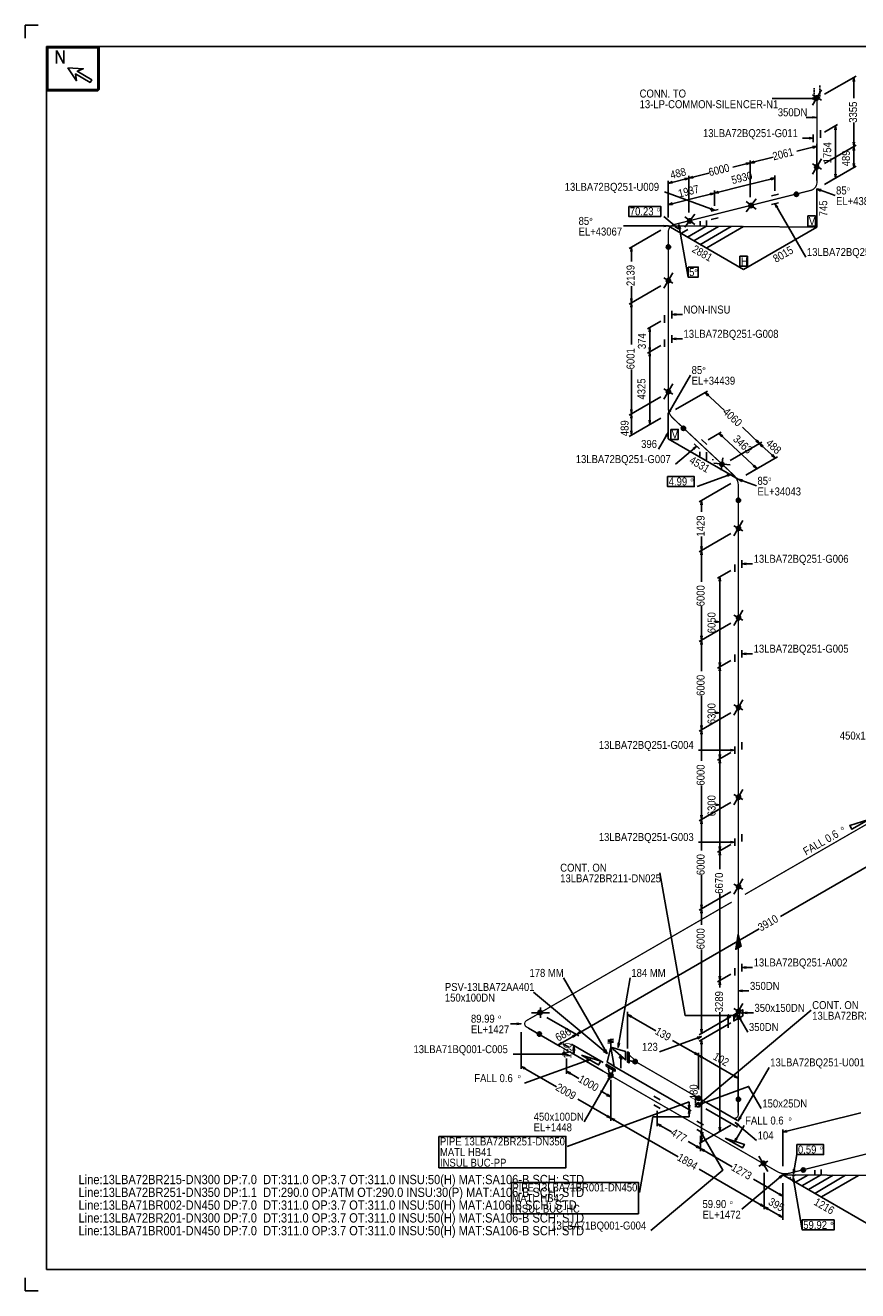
# Model space of a CAD drawing. Extents: x 0 to 841, y 0 to 594.
# Tile 1 of 2: x 0 to 391, y 0 to 594. Entities that reach past the tile are written whole.
import ezdxf

# ---------------------------------------------------------------- set-up
doc = ezdxf.new("R2010")
doc.units = 0
doc.linetypes.add('GT100', pattern=[1, 0.666667, -0.333333])
doc.styles.add('ARIAL', font='arial.ttf')

msp = doc.modelspace()

# ---------------------------------------------------------------- linework, layer by layer
at = {"color": 2}
for centre, radius in [((371.49, 559.93), 0.85), ((371.49, 559.93), 0.7), ((371.49, 559.93), 0.55), ((371.49, 559.93), 0.4), ((371.49, 559.93), 0.25), ((371.49, 527.53), 0.85), ((371.49, 527.53), 0.7), ((371.49, 527.53), 0.55), ((371.49, 527.53), 0.4), ((371.49, 527.53), 0.25), ((362, 514.71), 0.85), ((362, 514.71), 0.7), ((362, 514.71), 0.55), ((362, 514.71), 0.4), ((362, 514.71), 0.25), ((340.69, 509.36), 0.85), ((340.69, 509.36), 0.7), ((340.69, 509.36), 0.55), ((340.69, 509.36), 0.4), ((340.69, 509.36), 0.25), ((311.89, 502.16), 0.85), ((311.89, 502.16), 0.7), ((311.89, 502.16), 0.55), ((311.89, 502.16), 0.4), ((311.89, 502.16), 0.25), ((301.89, 489.96), 0.85), ((301.89, 489.96), 0.7), ((301.89, 489.96), 0.55), ((301.89, 489.96), 0.4), ((301.89, 489.96), 0.25), ((301.91, 474.17), 0.85), ((301.91, 474.17), 0.7), ((301.91, 474.17), 0.55), ((301.91, 474.17), 0.4), ((301.91, 474.17), 0.25), ((301.91, 422.07), 0.85), ((301.91, 422.07), 0.7), ((301.91, 422.07), 0.55), ((301.91, 422.07), 0.4), ((301.91, 422.07), 0.25), ((308.93, 404.81), 0.85), ((308.93, 404.81), 0.7), ((308.93, 404.81), 0.55), ((308.93, 404.81), 0.4), ((308.93, 404.81), 0.25), ((326.99, 387.91), 0.85), ((326.99, 387.91), 0.7), ((326.99, 387.91), 0.55), ((326.99, 387.91), 0.4), ((326.99, 387.91), 0.25), ((334.79, 371.06), 0.85), ((334.79, 371.06), 0.7), ((334.79, 371.06), 0.55), ((334.79, 371.06), 0.4), ((334.79, 371.06), 0.25), ((334.81, 357.87), 0.85), ((334.81, 357.87), 0.7), ((334.81, 357.87), 0.55), ((334.81, 357.87), 0.4), ((334.81, 357.87), 0.25), ((334.81, 315.87), 0.85), ((334.81, 315.87), 0.7), ((334.81, 315.87), 0.55), ((334.81, 315.87), 0.4), ((334.81, 315.87), 0.25), ((334.81, 273.77), 0.85), ((334.81, 273.77), 0.7), ((334.81, 273.77), 0.55), ((334.81, 273.77), 0.4), ((334.81, 273.77), 0.25), ((334.81, 231.67), 0.85), ((334.81, 231.67), 0.7), ((334.81, 231.67), 0.55), ((334.81, 231.67), 0.4), ((334.81, 231.67), 0.25), ((334.81, 189.67), 0.85), ((334.81, 189.67), 0.7), ((334.81, 189.67), 0.55), ((334.81, 189.67), 0.4), ((334.81, 189.67), 0.25), ((241.64, 130.59), 0.85), ((241.64, 130.59), 0.7), ((241.64, 130.59), 0.55), ((241.64, 130.59), 0.4), ((241.64, 130.59), 0.25), ((334.81, 131.17), 0.85), ((334.81, 131.17), 0.7), ((334.81, 131.17), 0.55), ((334.81, 131.17), 0.4), ((334.81, 131.17), 0.25), ((241.31, 120.46), 0.85), ((241.31, 120.46), 0.7), ((241.31, 120.46), 0.55), ((241.31, 120.46), 0.4), ((241.31, 120.46), 0.25), ((286.29, 107.54), 0.85), ((286.29, 107.54), 0.7), ((286.29, 107.54), 0.55), ((286.29, 107.54), 0.4), ((286.29, 107.54), 0.25), ((274.71, 101.16), 0.85), ((274.71, 101.16), 0.7), ((274.89, 101.06), 0.85), ((274.71, 101.16), 0.55), ((274.89, 101.06), 0.7), ((274.71, 101.16), 0.4), ((274.89, 101.06), 0.55), ((274.71, 101.16), 0.25), ((274.89, 101.06), 0.4), ((274.89, 101.06), 0.25), ((316.09, 90.34), 0.85), ((316.09, 90.34), 0.85), ((316.09, 90.34), 0.7), ((316.09, 90.34), 0.7), ((316.09, 90.34), 0.55), ((316.09, 90.34), 0.55), ((316.09, 90.34), 0.4), ((316.09, 90.34), 0.4), ((316.09, 90.34), 0.25), ((316.09, 90.34), 0.25), ((334.79, 89.86), 0.85), ((334.79, 89.86), 0.7), ((334.79, 89.86), 0.55), ((334.79, 89.86), 0.4), ((334.79, 89.86), 0.25), ((346.56, 59.74), 0.85), ((346.56, 59.74), 0.7), ((346.56, 59.74), 0.55), ((346.56, 59.74), 0.4), ((346.56, 59.74), 0.25), ((365.2, 56.67), 0.85), ((365.2, 56.67), 0.7), ((365.2, 56.67), 0.55), ((365.2, 56.67), 0.4), ((365.2, 56.67), 0.25)]:
    msp.add_circle(centre, radius, dxfattribs=at)
at = {"layer": 'ARROW', "color": 7}
for p, q in [((388.6, 567.6), (389.2, 567.6)), ((369.6, 559.9), (369.6, 559.3)), ((369.6, 551.1), (369.6, 550.5)), ((367.9, 541.3), (367.9, 540.7)), ((380, 544.9), (380.6, 544.9)), ((369.6, 537.1), (369.8, 536.4)), ((389.2, 539.2), (388.6, 539.2)), ((388.6, 535.2), (389.2, 535.2)), ((338.3, 529.3), (338.5, 528.6)), ((342.3, 529.5), (342.1, 530.2)), ((389.2, 529.2), (388.6, 529.2)), ((313.5, 522.4), (313.3, 523)), ((380.6, 524.2), (380, 524.2)), ((303.8, 520), (303.6, 520.7)), ((309.5, 522.1), (309.7, 521.4)), ((349.9, 522.2), (350.1, 521.5)), ((373.3, 516.2), (373.6, 516.9)), ((321.5, 515.1), (321.7, 514.4)), ((325.5, 515.3), (325.3, 516)), ((303.8, 509.9), (303.6, 510.6)), ((321.8, 508.2), (321.5, 507.6)), ((352.6, 508.4), (353.2, 508.8)), ((299.8, 500.1), (299.8, 499.5)), ((305.3, 500), (304.9, 499.5)), ((306.8, 498.4), (307.5, 498.5)), ((284.2, 487.8), (284.8, 487.8)), ((284.8, 465.7), (284.2, 465.7)), ((284.2, 461.7), (284.8, 461.7)), ((305.5, 457.9), (305.5, 458.5)), ((292.8, 450.1), (293.4, 450.1)), ((305.5, 446.5), (305.5, 447.1)), ((293.4, 442.7), (292.8, 442.7)), ((292.8, 438.7), (293.4, 438.7)), ((320.3, 420), (320.8, 420.5)), ((284.8, 413.6), (284.2, 413.6)), ((303.1, 413.1), (302.5, 413.5)), ((284.2, 409.6), (284.8, 409.6)), ((293.4, 408.6), (292.8, 408.6)), ((284.8, 403.6), (284.2, 403.6)), ((300.5, 401.4), (301.1, 401)), ((326.9, 400.8), (327.4, 401.3)), ((343.5, 399.3), (343, 398.8)), ((313.5, 395.4), (313.9, 394.9)), ((345.8, 396.1), (346.3, 396.6)), ((350.8, 392.5), (350.3, 392)), ((342.2, 387.5), (341.7, 387)), ((329.4, 383), (329.7, 382.3)), ((336.4, 379.9), (336.7, 380.6)), ((317.1, 368.9), (317.7, 368.9)), ((317.7, 349.4), (317.1, 349.4)), ((317.1, 345.4), (317.7, 345.4)), ((338.4, 340.9), (338.4, 341.5)), ((325.7, 333.1), (326.3, 333.1)), ((324, 314.3), (324, 313.7)), ((317.7, 307.4), (317.1, 307.4)), ((317.1, 303.4), (317.7, 303.4)), ((338.4, 298.7), (338.4, 299.3)), ((326.3, 294.9), (325.7, 294.9)), ((325.7, 290.9), (326.3, 290.9)), ((324, 271.6), (324, 271)), ((317.7, 265.3), (317.1, 265.3)), ((317.1, 261.3), (317.7, 261.3)), ((326.3, 251.7), (325.7, 251.7)), ((331, 254.1), (331, 253.5)), ((325.7, 247.7), (326.3, 247.7)), ((317.7, 223.2), (317.1, 223.2)), ((317.1, 219.2), (317.7, 219.2)), ((326.3, 208.5), (325.7, 208.5)), ((331, 210.9), (331, 210.3)), ((325.7, 204.5), (326.3, 204.5)), ((317.7, 181.2), (317.1, 181.2)), ((317.1, 177.2), (317.7, 177.2)), ((338.4, 151.4), (338.4, 152)), ((326.3, 147.6), (325.7, 147.6)), ((325.7, 143.6), (326.3, 143.6)), ((336.7, 140.4), (336.7, 141)), ((338.8, 130.1), (338.8, 130.7)), ((230.7, 125.6), (230.7, 125)), ((284.2, 128.4), (284.6, 129)), ((332.7, 129.5), (332.7, 128.9)), ((335.4, 127.3), (336, 127.7)), ((256.8, 119.6), (257.2, 119)), ((260.6, 121), (260.2, 121.6)), ((315.4, 119), (315.7, 118.3)), ((317.7, 122.7), (317.1, 122.7)), ((251.9, 116), (251.5, 116.6)), ((257.2, 113.1), (257.8, 113.1)), ((257.8, 113), (257.2, 113)), ((272.4, 113.2), (271.8, 112.8)), ((279, 116.2), (278.3, 116.3)), ((317.1, 115.8), (317.7, 115.8)), ((252, 111.3), (252, 110.7)), ((263.4, 108.4), (263.7, 107.7)), ((271.8, 112.8), (271.4, 112.3)), ((314.5, 111.8), (314.1, 111.2)), ((317.5, 109.2), (317.9, 109.8)), ((234.2, 104), (234.6, 104.6)), ((255.5, 101.7), (255.9, 102.3)), ((333.2, 101), (332.8, 100.4)), ((273.5, 99.5), (274.1, 99.1)), ((273.3, 92.3), (272.9, 91.7)), ((311.9, 87.1), (311.3, 87.1)), ((273.3, 82.3), (272.9, 81.7)), ((276.3, 79.7), (276.7, 80.3)), ((298.1, 77.1), (298.5, 77.7)), ((311.3, 83.1), (311.9, 83.1)), ((334.6, 77.4), (335, 77.9)), ((336, 81.2), (335.4, 81.6)), ((317.7, 71.7), (317.1, 71.7)), ((317.6, 72.8), (318.2, 73.2)), ((326.3, 76.7), (325.7, 76.7)), ((334.2, 71.2), (333.6, 71.6)), ((357.6, 74.5), (357.4, 75.2)), ((315.4, 68), (315, 67.4)), ((318.4, 65.4), (318.8, 66)), ((361.3, 56.9), (360.6, 57)), ((353.9, 53.4), (354.3, 52.9)), ((360.4, 51.1), (361.1, 51.2)), ((354.1, 45.7), (353.7, 45.1)), ((345.4, 40.7), (345, 40.1)), ((348.4, 38.1), (348.8, 38.7)), ((354.1, 35.7), (353.7, 35.1))]:
    msp.add_line(p, q, dxfattribs=at)
at = {"layer": 'ELBO', "color": 3, "const_width": 0.6, "flags": 128}
for points in [[(368.7, 516.5, 0.343471), (371.6, 520.2)], [(301.8, 496.8, -0.345189), (304.7, 500.5)], [(304, 409.6, -0.205729), (301.8, 414.6)], [(334.7, 377.9, 0.210278), (332.5, 382.9)], [(235.3, 123.8, -0.57736), (235.3, 126.8)], [(332.1, 81.2, 0.577127), (334.7, 82.7)], [(358.5, 55.1, -0.196871), (353, 55.9)]]:
    msp.add_lwpolyline(points, format="xyb", dxfattribs=at)
at = {"layer": 'FALL', "color": 2, "flags": 128}
for points in [[(396, 221.2), (388, 216.6), (387, 218.3), (396, 221.2)], [(261.1, 110.6), (269.1, 106), (270.1, 107.7), (261.1, 110.6)], [(328.6, 71.6), (336.6, 67), (337.6, 68.7), (328.6, 71.6)]]:
    msp.add_lwpolyline(points, dxfattribs=at)
at = {"layer": 'FLAN', "color": 2, "flags": 128}
for points in [[(282.7, 109.7), (282.7, 107.3), (283.4, 106.9), (283.4, 111.7), (282.7, 112.1), (282.7, 109.7)], [(274.8, 104.2), (276.9, 103), (276.9, 103.9), (272.7, 106.3), (272.7, 105.4), (274.8, 104.2)]]:
    msp.add_lwpolyline(points, dxfattribs=at)
at = {"layer": 'GT_1', "flags": 128}
for points in [[(0, 588), (0, 594), (6, 594)], [(389.2, 567.6), (388.9, 569.6), (388.6, 567.6)], [(369.6, 559.3), (371.6, 559.6), (369.6, 559.9)], [(369.6, 550.5), (371.6, 550.8), (369.6, 551.1)], [(367.9, 540.7), (369.9, 541), (367.9, 541.3)], [(369.8, 536.4), (371.6, 537.2), (369.6, 537.1)], [(338.5, 528.6), (340.3, 529.4), (338.3, 529.3)], [(342.1, 530.2), (340.3, 529.4), (342.3, 529.5)], [(313.3, 523), (311.5, 522.2), (313.5, 522.4)], [(303.6, 520.7), (301.8, 519.8), (303.8, 520)], [(309.7, 521.4), (311.5, 522.2), (309.5, 522.1)], [(373.6, 516.9), (371.6, 517.2), (373.3, 516.2)], [(321.5, 507.6), (323.5, 507.2), (321.8, 508.2)], [(353.2, 508.8), (351.9, 510.3), (352.6, 508.4)], [(299.8, 499.5), (301.8, 499.8), (299.8, 500.1)], [(304.9, 499.5), (306.6, 498.5), (305.3, 500)], [(307.5, 498.5), (306.8, 500.4), (306.8, 498.4)], [(284.8, 487.8), (284.5, 489.8), (284.2, 487.8)], [(284.2, 465.7), (284.5, 463.7), (284.8, 465.7)], [(284.8, 461.7), (284.5, 463.7), (284.2, 461.7)], [(305.5, 458.5), (303.5, 458.2), (305.5, 457.9)], [(305.5, 447.1), (303.5, 446.8), (305.5, 446.5)], [(320.8, 420.5), (319.1, 421.6), (320.3, 420)], [(284.2, 413.6), (284.5, 411.6), (284.8, 413.6)], [(284.8, 409.6), (284.5, 411.6), (284.2, 409.6)], [(302.5, 413.5), (301.8, 411.6), (303.1, 413.1)], [(284.2, 403.6), (284.5, 401.6), (284.8, 403.6)], [(301.1, 401), (301.8, 402.9), (300.5, 401.4)], [(343, 398.8), (344.7, 397.7), (343.5, 399.3)], [(313.9, 394.9), (315.2, 396.4), (313.5, 395.4)], [(346.3, 396.6), (344.7, 397.7), (345.8, 396.1)], [(350.3, 392), (352, 390.9), (350.8, 392.5)], [(329.7, 382.3), (331.4, 383.3), (329.4, 383)], [(336.7, 380.6), (334.7, 380.9), (336.4, 379.9)], [(317.7, 368.9), (317.4, 370.9), (317.1, 368.9)], [(317.1, 349.4), (317.4, 347.4), (317.7, 349.4)], [(317.7, 345.4), (317.4, 347.4), (317.1, 345.4)], [(338.4, 341.5), (336.4, 341.2), (338.4, 340.9)], [(317.1, 307.4), (317.4, 305.4), (317.7, 307.4)], [(317.7, 303.4), (317.4, 305.4), (317.1, 303.4)], [(338.4, 299.3), (336.4, 299), (338.4, 298.7)], [(317.1, 265.3), (317.4, 263.3), (317.7, 265.3)], [(317.7, 261.3), (317.4, 263.3), (317.1, 261.3)], [(331, 253.5), (333, 253.8), (331, 254.1)], [(317.1, 223.2), (317.4, 221.2), (317.7, 223.2)], [(317.7, 219.2), (317.4, 221.2), (317.1, 219.2)], [(331, 210.3), (333, 210.6), (331, 210.9)], [(334.7, 129.2), (309.7, 129.2), (297.9, 196.2)], [(317.1, 181.2), (317.4, 179.2), (317.7, 181.2)], [(317.7, 177.2), (317.4, 179.2), (317.1, 177.2)], [(338.4, 152), (336.4, 151.7), (338.4, 151.4)], [(325.7, 147.6), (326, 145.6), (326.3, 147.6)], [(326.3, 143.6), (326, 145.6), (325.7, 143.6)], [(336.7, 141), (334.7, 140.7), (336.7, 140.4)], [(338.8, 130.7), (336.8, 130.4), (338.8, 130.1)], [(230.7, 125), (232.7, 125.3), (230.7, 125.6)], [(284.6, 129), (282.7, 129.7), (284.2, 128.4)], [(332.7, 128.9), (334.7, 129.2), (332.7, 129.5)], [(336, 127.7), (334.7, 129.2), (335.4, 127.3)], [(315.7, 118.3), (317.4, 119.3), (315.4, 119)], [(317.1, 122.7), (317.4, 120.7), (317.7, 122.7)], [(271.8, 112.8), (273.1, 111.3), (272.4, 113.2)], [(278.3, 116.3), (278.3, 114.3), (279, 116.2)], [(252, 110.7), (254, 111), (252, 111.3)], [(263.7, 107.7), (265.4, 108.7), (263.4, 108.4)], [(271.4, 112.3), (273.1, 111.3), (271.8, 112.8)], [(234.6, 104.6), (232.7, 105.3), (234.2, 104)], [(255.9, 102.3), (254, 103), (255.5, 101.7)], [(274.1, 99.1), (274.8, 101), (273.5, 99.5)], [(316, 87.3), (339.5, 95.9), (345.5, 85.5)], [(272.9, 91.7), (274.8, 91), (273.3, 92.3)], [(311.3, 87.1), (311.6, 85.1), (311.9, 87.1)], [(317.7, 88.3), (316, 87.3), (318, 87.7)], [(272.9, 81.7), (274.8, 81), (273.3, 82.3)], [(276.7, 80.3), (274.8, 81), (276.3, 79.7)], [(298.5, 77.7), (296.6, 78.4), (298.1, 77.1)], [(335, 77.9), (333.3, 78.9), (334.6, 77.4)], [(335.4, 81.6), (334.7, 79.7), (336, 81.2)], [(316.9, 74.7), (327.4, 56.5), (293.7, 28.2)], [(318.2, 73.2), (316.9, 74.7), (317.6, 72.8)], [(325.7, 76.7), (326, 74.7), (326.3, 76.7)], [(333.6, 71.6), (332.9, 69.7), (334.2, 71.2)], [(357.4, 75.2), (355.6, 74.4), (357.6, 74.5)], [(315, 67.4), (316.9, 66.7), (315.4, 68)], [(318.8, 66), (316.9, 66.7), (318.4, 65.4)], [(354.3, 52.9), (355.6, 54.4), (353.9, 53.4)], [(360.6, 57), (360.6, 55), (361.3, 56.9)], [(361.1, 51.2), (360.4, 53.1), (360.4, 51.1)], [(353.7, 45.1), (355.6, 44.4), (354.1, 45.7)], [(6, 0), (0, 0), (0, 6)]]:
    msp.add_lwpolyline(points, dxfattribs=at)
at = {"layer": 'GT_1', "color": 2, "flags": 128}
for points in [[(380.6, 544.9), (380.3, 546.9), (380, 544.9)], [(388.6, 539.2), (388.9, 537.2), (389.2, 539.2)], [(389.2, 535.2), (388.9, 537.2), (388.6, 535.2)], [(388.6, 529.2), (388.9, 527.2), (389.2, 529.2)], [(380, 524.2), (380.3, 522.2), (380.6, 524.2)], [(350.1, 521.5), (351.9, 522.3), (349.9, 522.2)], [(321.7, 514.4), (323.5, 515.2), (321.5, 515.1)], [(325.3, 516), (323.5, 515.2), (325.5, 515.3)], [(303.6, 510.6), (301.8, 509.8), (303.8, 509.9)], [(293.4, 450.1), (293.1, 452.1), (292.8, 450.1)], [(292.8, 442.7), (293.1, 440.7), (293.4, 442.7)], [(293.4, 438.7), (293.1, 440.7), (292.8, 438.7)], [(292.8, 408.6), (293.1, 406.6), (293.4, 408.6)], [(327.4, 401.3), (325.7, 402.4), (326.9, 400.8)], [(341.7, 387), (343.4, 385.9), (342.2, 387.5)], [(326.3, 333.1), (326, 335.1), (325.7, 333.1)], [(324, 313.7), (326, 314), (324, 314.3)], [(325.7, 294.9), (326, 292.9), (326.3, 294.9)], [(326.3, 290.9), (326, 292.9), (325.7, 290.9)], [(324, 271), (326, 271.3), (324, 271.6)], [(325.7, 251.7), (326, 249.7), (326.3, 251.7)], [(326.3, 247.7), (326, 249.7), (325.7, 247.7)], [(324, 227.8), (326, 228.1), (324, 228.4)], [(325.7, 208.5), (326, 206.5), (326.3, 208.5)], [(326.3, 204.5), (326, 206.5), (325.7, 204.5)], [(257.2, 119), (258.7, 120.3), (256.8, 119.6)], [(260.2, 121.6), (258.7, 120.3), (260.6, 121)], [(251.5, 116.6), (250, 115.3), (251.9, 116)], [(257.8, 113.1), (257.5, 115.1), (257.2, 113.1)], [(257.2, 113), (257.5, 111), (257.8, 113)], [(317.7, 115.8), (317.4, 117.8), (317.1, 115.8)], [(314.1, 111.2), (316, 110.5), (314.5, 111.8)], [(317.9, 109.8), (316, 110.5), (317.5, 109.2)], [(332.8, 100.4), (334.7, 99.7), (333.2, 101)], [(311.9, 83.1), (311.6, 85.1), (311.3, 83.1)], [(311.6, 81.6), (294.6, 81.6), (288.3, 46.1)], [(317.1, 71.7), (317.4, 69.7), (317.7, 71.7)], [(345, 40.1), (346.9, 39.4), (345.4, 40.7)], [(348.8, 38.7), (346.9, 39.4), (348.4, 38.1)], [(353.7, 35.1), (355.6, 34.4), (354.1, 35.7)]]:
    msp.add_lwpolyline(points, dxfattribs=at)
at = {"layer": 'OLET', "color": 2, "flags": 128}
msp.add_lwpolyline([(316, 90.5), (314.6, 91.3), (314.6, 88.1), (317.4, 86.5), (317.4, 89.7), (316, 90.5)], dxfattribs=at)
at = {"layer": 'PIPE', "color": 3, "const_width": 0.6, "flags": 128}
for points in [[(371.6, 541.9), (371.6, 559.6)], [(371.6, 527.2), (371.6, 541.9)], [(371.6, 520.2), (371.6, 527.2)], [(361.9, 514.8), (368.7, 516.5)], [(340.3, 509.4), (351.9, 512.3)], [(351.9, 512.3), (361.9, 514.8)], [(311.5, 502.2), (323.5, 505.2)], [(323.5, 505.2), (340.3, 509.4)], [(304.7, 500.5), (311.5, 502.2)], [(301.8, 489.8), (301.8, 496.8)], [(301.8, 473.7), (301.8, 489.8)], [(301.8, 457.1), (301.8, 473.7)], [(301.8, 445.7), (301.8, 457.1)], [(301.8, 421.6), (301.8, 445.7)], [(301.8, 414.6), (301.8, 421.6)], [(309.1, 404.8), (304, 409.6)], [(317, 397.4), (309.1, 404.8)], [(327.4, 387.7), (317, 397.4)], [(332.5, 382.9), (327.4, 387.7)], [(334.7, 370.9), (334.7, 377.9)], [(334.7, 357.4), (334.7, 370.9)], [(334.7, 340.1), (334.7, 357.4)], [(334.7, 315.4), (334.7, 340.1)], [(334.7, 297.9), (334.7, 315.4)], [(334.7, 273.3), (334.7, 297.9)], [(334.7, 254.7), (334.7, 273.3)], [(334.7, 231.2), (334.7, 254.7)], [(337.8, 186), (421.9, 234.5)], [(334.7, 211.5), (334.7, 231.2)], [(334.7, 189.2), (334.7, 211.5)], [(334.7, 167.4), (334.7, 189.2)], [(241.4, 130.3), (331.6, 182.4)], [(334.7, 150.6), (334.7, 161)], [(334.7, 130.7), (334.7, 150.6)], [(235.3, 126.8), (241.4, 130.3)], [(334.7, 89.7), (334.7, 127.8)], [(241.4, 120.3), (235.3, 123.8)], [(254, 113), (241.4, 120.3)], [(274.8, 101), (254, 113)], [(286.2, 107.7), (316, 90.5)], [(296.6, 88.4), (274.8, 101)], [(316, 90.5), (332.1, 81.2)], [(334.7, 82.7), (334.7, 89.7)], [(316.9, 76.7), (296.6, 88.4)], [(346.9, 59.4), (316.9, 76.7)], [(429.1, 72.7), (365.3, 56.8)], [(353, 55.9), (346.9, 59.4)], [(365.3, 56.8), (358.5, 55.1)]]:
    msp.add_lwpolyline(points, dxfattribs=at)
at = {"layer": 'PL10', "color": 7, "flags": 128}
msp.add_lwpolyline([(334.7, 127.8), (335.2, 128.1), (335.2, 131), (334.2, 130.4), (334.2, 127.5), (336.8, 129), (336.8, 131.9), (332.6, 129.5), (332.6, 126.6), (334.7, 127.8)], dxfattribs=at)
at = {"layer": 'PL16', "flags": 128}
msp.add_lwpolyline([(34, 583.2), (34, 563.2), (10, 563.2), (10, 583.4), (34.2, 583.4), (34.2, 563.4), (10.2, 563.4), (10.2, 583.6), (34.4, 583.6), (34.4, 563.6), (10.4, 563.6), (10.4, 583.8), (34.6, 583.8), (34.6, 563.8), (10.6, 563.8), (10.6, 584)], dxfattribs=at)
at = {"layer": 'PL2', "color": 7, "flags": 128}
for points in [[(375.1, 561.6), (390, 570.2)], [(388.9, 569.6), (388.9, 559.8)], [(371.6, 559.6), (350.6, 559.6)], [(369.5, 556.5), (373.7, 563.7)], [(373.7, 558.9), (369.5, 561.3)], [(371.6, 550.8), (366.6, 550.8)], [(375.1, 543.9), (381.3, 547.5)], [(388.9, 537.2), (388.9, 548.3)], [(369.9, 541), (364.9, 541)], [(369.9, 539.2), (369.9, 542.7)], [(373.3, 544.7), (373.3, 541.2)], [(371.6, 537.2), (362.2, 534.9)], [(371.6, 521.2), (371.6, 538.4)], [(375.1, 529.2), (390, 537.8)], [(375.1, 529.2), (390, 537.8)], [(340.3, 529.4), (332.1, 527.4)], [(340.3, 529.4), (351, 532.1)], [(340.3, 513.4), (340.3, 530.6)], [(340.3, 513.4), (340.3, 530.6)], [(369.5, 524.1), (373.7, 531.3)], [(373.7, 526.5), (369.5, 528.9)], [(311.5, 522.2), (320.9, 524.6)], [(311.5, 506.2), (311.5, 523.4)], [(311.5, 506.2), (311.5, 523.4)], [(351.9, 516.3), (351.9, 523.5)], [(375.1, 519.2), (390, 527.8)], [(375.1, 519.2), (381.3, 522.8)], [(301.8, 503.8), (301.8, 521)], [(301.8, 519.8), (302.9, 520.1)], [(311.5, 522.2), (302.9, 520.1)], [(371.6, 517.2), (380.1, 514.1)], [(371.6, 499.2), (371.6, 517.2)], [(323.5, 507.2), (300, 515.8)], [(301.8, 503.8), (301.8, 511)], [(323.5, 509.2), (323.5, 516.4)], [(323.5, 509.2), (323.5, 516.4)], [(338.4, 506.5), (343.1, 512.5)], [(338.4, 511.3), (343.1, 507.7)], [(353.6, 514.7), (350.3, 513.9)], [(309.6, 499.3), (314.3, 505.3)], [(325.2, 507.6), (321.9, 506.8)], [(350.3, 509.9), (353.6, 510.7)], [(351.9, 510.3), (366.4, 485.2)], [(301.8, 499.8), (280.8, 499.8)], [(306.6, 498.5), (299.7, 504.3)], [(301.8, 499.8), (337.2, 479.3)], [(301.8, 499.8), (371.6, 499.2)], [(306.8, 500.4), (311.1, 475.8)], [(309.6, 504.1), (314.3, 500.5)], [(319.5, 499.6), (310.8, 494.6)], [(325.4, 499.6), (313.8, 492.9)], [(331.3, 499.5), (316.6, 491)], [(316.8, 502), (316.8, 499.7)], [(319.8, 502.3), (319.8, 499.6)], [(337.2, 499.5), (319.9, 489.5)], [(321.9, 502.8), (325.2, 503.6)], [(337.2, 479.3), (371.6, 499.2)], [(298.3, 497.8), (283.4, 489.2)], [(305.1, 498.2), (304.8, 498.1)], [(311, 498.2), (308, 496.4)], [(284.5, 489.8), (284.5, 483.2)], [(299.7, 470.6), (303.9, 477.8)], [(303.9, 473), (299.7, 475.4)], [(298.3, 471.7), (283.4, 463.1)], [(298.3, 471.7), (283.4, 463.1)], [(284.5, 463.7), (284.5, 471.6)], [(284.5, 463.7), (284.5, 444.1)], [(300.1, 457.9), (300.1, 454.4)], [(303.5, 456.4), (303.5, 459.9)], [(303.5, 458.2), (308.5, 458.2)], [(298.3, 455.1), (292.1, 451.5)], [(300.1, 446.5), (300.1, 443)], [(303.5, 445), (303.5, 448.5)], [(303.5, 446.8), (308.5, 446.8)], [(298.3, 443.7), (292.1, 440.1)], [(298.3, 443.7), (292.1, 440.1)], [(284.5, 411.6), (284.5, 432.5)], [(301.8, 411.6), (312.3, 429.8)], [(299.7, 418.5), (303.9, 425.7)], [(303.9, 420.9), (299.7, 423.3)], [(305.3, 413.6), (320.2, 422.2)], [(298.3, 419.6), (283.4, 411)], [(298.3, 419.6), (283.4, 411)], [(319.1, 421.6), (328.2, 413.2)], [(284.5, 411.6), (284.5, 402.7)], [(301.8, 399.9), (301.8, 411.6)], [(298.3, 409.6), (283.4, 401)], [(298.3, 409.6), (292.1, 406)], [(344.7, 397.7), (336.6, 405.3)], [(284.5, 401.6), (284.5, 402.7)], [(301.8, 402.9), (297.3, 395.1)], [(334.7, 380.9), (301.8, 399.9)], [(317.4, 399.6), (320, 397.2)], [(320.5, 399.4), (326.7, 403)], [(330.9, 389.7), (345.8, 398.3)], [(330.9, 389.7), (345.8, 398.3)], [(315.2, 396.4), (305.2, 388)], [(316.5, 395.2), (314, 397.6)], [(316.7, 391.8), (316.7, 393.8)], [(319.7, 390.1), (319.7, 393.6)], [(344.7, 397.7), (345.5, 396.9)], [(352, 390.9), (345.5, 396.9)], [(322.7, 389.8), (322.7, 390.3)], [(330.9, 387.6), (323.2, 388.5)], [(326.7, 385.2), (327.4, 390.9)], [(338.2, 382.9), (353.1, 391.5)], [(338.2, 382.9), (344.4, 386.5)], [(331.4, 383.3), (315.4, 377.5)], [(334.7, 380.9), (343.2, 377.8)], [(331.2, 378.9), (316.3, 370.3)], [(317.4, 370.9), (317.4, 365.6)], [(332.6, 354.3), (336.8, 361.5)], [(336.8, 356.7), (332.6, 359.1)], [(331.2, 355.4), (316.3, 346.8)], [(331.2, 355.4), (316.3, 346.8)], [(317.4, 347.4), (317.4, 354)], [(317.4, 347.4), (317.4, 332.8)], [(333, 340.9), (333, 337.4)], [(336.4, 339.4), (336.4, 342.9)], [(336.4, 341.2), (341.4, 341.2)], [(331.2, 338.1), (325, 334.5)], [(317.4, 305.4), (317.4, 321.3)], [(332.6, 312.3), (336.8, 319.5)], [(336.8, 314.7), (332.6, 317.1)], [(331.2, 313.4), (316.3, 304.8)], [(331.2, 313.4), (316.3, 304.8)], [(317.4, 305.4), (317.4, 290.8)], [(333, 298.7), (333, 295.2)], [(336.4, 297.2), (336.4, 300.7)], [(336.4, 299), (341.4, 299)], [(331.2, 295.9), (325, 292.3)], [(331.2, 295.9), (325, 292.3)], [(317.4, 263.3), (317.4, 279.2)], [(332.6, 270.2), (336.8, 277.4)], [(336.8, 272.6), (332.6, 275)], [(331.2, 271.3), (316.3, 262.7)], [(331.2, 271.3), (316.3, 262.7)], [(317.4, 263.3), (317.4, 248.7)], [(333, 255.5), (333, 252)], [(336.4, 254), (336.4, 257.5)], [(333, 253.8), (316, 253.8)], [(331.2, 252.7), (325, 249.1)], [(331.2, 252.7), (325, 249.1)], [(317.4, 221.2), (317.4, 237.1)], [(332.6, 228.1), (336.8, 235.3)], [(336.8, 230.5), (332.6, 232.9)], [(331.2, 229.2), (316.3, 220.6)], [(331.2, 229.2), (316.3, 220.6)], [(317.4, 221.2), (317.4, 206.6)], [(439.2, 224.5), (354.5, 175.6)], [(336.4, 210.8), (336.4, 214.3)], [(333, 210.6), (316, 210.6)], [(331.2, 209.5), (325, 205.9)], [(331.2, 209.5), (325, 205.9)], [(333, 212.3), (333, 208.8)], [(326, 206.5), (326, 197.9)], [(317.4, 179.2), (317.4, 195.1)], [(332.6, 186.1), (336.8, 193.3)], [(336.8, 188.5), (332.6, 190.9)], [(331.2, 187.2), (316.3, 178.6)], [(331.2, 187.2), (316.3, 178.6)], [(326, 145.6), (326, 186.3)], [(317.4, 179.2), (317.4, 171.8)], [(258.7, 120.3), (344.5, 169.8)], [(317.4, 120.7), (317.4, 160.2)], [(331.2, 148.6), (325, 145)], [(331.2, 148.6), (325, 145)], [(333, 151.4), (333, 147.9)], [(336.4, 149.9), (336.4, 153.4)], [(336.4, 151.7), (341.4, 151.7)], [(273.1, 111.3), (252.6, 146.8)], [(278.3, 114.3), (284, 146.8)], [(326, 145.6), (326, 142.3)], [(273.1, 111.3), (238.6, 140.2)], [(334.7, 140.7), (339.7, 140.7)], [(241.8, 128.1), (241.8, 132.9)], [(282.7, 113.7), (282.7, 130.9)], [(316, 87.3), (368.9, 131.7)], [(326, 74.7), (326, 130.7)], [(332.6, 127.6), (336.8, 134.8)], [(336.8, 130), (332.6, 132.4)], [(232.7, 125.3), (227.7, 125.3)], [(237.7, 130.5), (246, 130.5)], [(244.9, 128.3), (259.8, 119.7)], [(244.9, 128.3), (259.8, 119.7)], [(282.7, 129.7), (296, 122)], [(331.2, 128.7), (316.3, 120.1)], [(331.2, 128.7), (316.3, 120.1)], [(331.2, 125.8), (316.3, 117.2)], [(331.2, 125.8), (316.3, 117.2)], [(334.7, 129.2), (339.2, 121.4)], [(336.8, 130.4), (341.8, 130.4)], [(232.7, 121.3), (232.7, 104.1)], [(236.2, 123.3), (251.1, 114.7)], [(317.4, 119.3), (297.7, 112.1)], [(255.5, 114.2), (252.4, 115.9)], [(271.3, 107.1), (256.4, 115.7)], [(273.5, 117.6), (276.1, 118)], [(273.5, 116.9), (276.1, 117.3)], [(273.5, 116.2), (276.1, 116.6)], [(274.8, 114.3), (274.8, 118.3)], [(316, 110.5), (303.8, 117.5)], [(254, 111), (229, 111)], [(265.4, 108.7), (234.4, 97.4)], [(252.4, 111.9), (255.5, 110.2)], [(254, 109), (254, 101.8)], [(271.3, 103), (256.4, 111.6)], [(316, 94.5), (316, 111.7)], [(316, 94.5), (316, 111.7)], [(232.7, 105.3), (249.3, 95.7)], [(254, 103), (259.9, 99.6)], [(274.8, 101), (262.3, 79.3)], [(276.5, 105.3), (312.6, 84.5)], [(276.5, 105.3), (312.6, 84.5)], [(334.7, 79.7), (349.2, 104.8)], [(274.8, 99), (274.8, 89.8)], [(274.8, 99), (274.8, 79.8)], [(274.8, 97), (274.8, 79.8)], [(334.7, 83.7), (334.7, 100.9)], [(274.8, 81), (259.3, 89.9)], [(274.8, 91), (270, 93.8)], [(298.1, 89.6), (295, 91.3)], [(311.6, 88.6), (254.3, 67.7)], [(295, 87.3), (298.1, 85.6)], [(296.6, 84.4), (296.6, 77.2)], [(319.5, 88.5), (334.4, 79.9)], [(319.5, 85.3), (334.4, 76.7)], [(355.6, 74.4), (392.2, 83.5)], [(274.8, 81), (306.4, 62.8)], [(296.6, 78.4), (303.4, 74.5)], [(318.4, 77.9), (315.3, 79.6)], [(331.2, 77.7), (316.3, 69.1)], [(331.2, 77.7), (325, 74.1)], [(332.9, 69.7), (337.4, 77.5)], [(333.3, 78.9), (343.3, 70.5)], [(315.3, 75.6), (318.4, 73.9)], [(316.9, 72.7), (316.9, 65.5)], [(316.9, 72.7), (316.9, 65.5)], [(355.6, 58.4), (355.6, 75.6)], [(316.9, 66.7), (311.2, 70)], [(316.9, 66.7), (331.8, 58.1)], [(348.6, 56), (344.4, 63.2)], [(348.6, 60.8), (344.4, 58.4)], [(360.6, 55), (362.2, 63.9)], [(346.9, 39.4), (316.4, 57)], [(355.6, 54.4), (336.4, 38.3)], [(346.9, 55.4), (346.9, 38.2)], [(346.9, 55.4), (346.9, 38.2)], [(355.6, 54.4), (397.8, 30)], [(355.6, 54.4), (438.8, 53.7)], [(361.5, 54.4), (360.2, 53.6)], [(361.6, 54.4), (361.6, 54.3)], [(367.4, 54.3), (361.6, 50.9)], [(373.3, 54.3), (364.6, 49.2)], [(379.2, 54.2), (367.6, 47.5)], [(370.6, 56.6), (370.6, 54.3)], [(385.1, 54.2), (370.6, 45.7)], [(373.6, 56.9), (373.6, 54.2)], [(391.1, 54.1), (373.7, 44.1)], [(355.6, 44.4), (341.8, 52.3)], [(355.6, 50.4), (355.6, 33.2)], [(355.6, 50.4), (355.6, 43.2)], [(359.3, 53.1), (358.6, 52.7)], [(360.4, 53.1), (364.7, 28.5)]]:
    msp.add_lwpolyline(points, dxfattribs=at)
at = {"layer": 'PL2', "color": 4, "flags": 128}
for points in [[(380.3, 546.9), (380.3, 534.6)], [(380.3, 522.2), (380.3, 534.6)], [(388.9, 537.2), (388.9, 532.2)], [(388.9, 527.2), (388.9, 532.2)], [(323.5, 515.2), (337.7, 518.8)], [(351.9, 522.3), (337.7, 518.8)], [(301.8, 509.8), (312.7, 512.5)], [(323.5, 515.2), (312.7, 512.5)], [(293.1, 452.1), (293.1, 446.4)], [(293.1, 440.7), (293.1, 446.4)], [(293.1, 440.7), (293.1, 423.7)], [(293.1, 406.6), (293.1, 423.7)], [(325.7, 402.4), (334.5, 394.2)], [(343.4, 385.9), (334.5, 394.2)], [(326, 335.1), (326, 314)], [(326, 292.9), (326, 314)], [(326, 292.9), (326, 271.3)], [(326, 249.7), (326, 271.3)], [(326, 249.7), (326, 228.1)], [(326, 206.5), (326, 228.1)], [(258.7, 120.3), (254.4, 117.8)], [(250, 115.3), (254.4, 117.8)], [(257.5, 115.1), (257.5, 113.1)], [(257.5, 111), (257.5, 113.1)], [(317.4, 117.8), (317.4, 93.8)], [(316, 110.5), (325.4, 105.1)], [(334.7, 99.7), (325.4, 105.1)], [(317.4, 69.7), (317.4, 93.8)], [(311.6, 85.1), (311.6, 88.6)], [(311.6, 85.1), (311.6, 81.6)], [(346.9, 39.4), (351.3, 36.9)], [(355.6, 34.4), (351.3, 36.9)]]:
    msp.add_lwpolyline(points, dxfattribs=at)
at = {"layer": 'PL27', "flags": 128}
msp.add_lwpolyline([(334.7, 161), (336, 161.8), (334.7, 167.4), (333.5, 160.3), (335.9, 161.7), (334.7, 166.8), (333.6, 160.4), (335.7, 161.6), (334.7, 166.1), (333.8, 160.5), (335.5, 161.5), (334.7, 165.5), (334, 160.6), (335.4, 161.4), (334.7, 164.9), (334.1, 160.7), (335.2, 161.3), (334.7, 164.3), (334.3, 160.8), (335, 161.2), (334.7, 163.7), (334.5, 160.9), (334.9, 161.1), (334.7, 163.1), (334.6, 161), (334.7, 161), (334.7, 167.4)], dxfattribs=at)
at = {"layer": 'PL4', "color": 7, "linetype": 'GT100', "flags": 128}
for points in [[(370.3, 564.5), (370.3, 558.9), (372.9, 560.3), (372.9, 565.9)], [(314.6, 86.1), (314.6, 88.1), (317.4, 86.5), (317.4, 84.5)]]:
    msp.add_lwpolyline(points, dxfattribs=at)
at = {"layer": 'PL4', "color": 7, "flags": 128}
for points in [[(274.8, 114.3), (281.7, 108.3), (281.7, 112.3), (274.8, 114.3)], [(283.4, 108), (286.2, 107.2), (286.2, 108.2), (283.4, 110.7)], [(275.9, 103.6), (275.2, 100.8), (274.3, 101.3), (273.6, 105)]]:
    msp.add_lwpolyline(points, dxfattribs=at)
at = {"layer": 'PL5', "color": 7, "flags": 128}
for points in [[(283.3, 509), (298.3, 509), (298.3, 504.3), (283.3, 504.3), (283.3, 509)], [(367.3, 504.5), (370.9, 504.5), (370.9, 499.7), (367.3, 499.7), (367.3, 504.5)], [(335.4, 485.6), (339, 485.6), (339, 480.9), (335.4, 480.9), (335.4, 485.6)], [(311.1, 480.5), (315.9, 480.5), (315.9, 475.8), (311.1, 475.8), (311.1, 480.5)], [(303, 404.3), (306.5, 404.3), (306.5, 399.6), (303, 399.6), (303, 404.3)], [(301.5, 382.2), (314, 382.2), (314, 377.5), (301.5, 377.5), (301.5, 382.2)], [(274.8, 106.3), (276.5, 105.3), (274.8, 114.3), (273.1, 107.3), (274.8, 106.3)], [(362.2, 68.6), (374.7, 68.6), (374.7, 63.9), (362.2, 63.9), (362.2, 68.6)], [(364.7, 33.2), (379.7, 33.2), (379.7, 28.5), (364.7, 28.5), (364.7, 33.2)]]:
    msp.add_lwpolyline(points, dxfattribs=at)
at = {"layer": 'PL8', "color": 7, "flags": 128}
msp.add_lwpolyline([(20, 574), (24, 568), (23.6, 571.2), (30.4, 567.2), (31.2, 568.4), (24.4, 572.4), (27.2, 573.6), (20, 574)], dxfattribs=at)
at = {"layer": 'spoolno', "color": 7, "flags": 128}
for points in [[(10, 584), (831, 584), (831, 10), (10, 10), (10, 584)], [(194.2, 72.4), (253.8, 72.4), (253.8, 57.7), (194.2, 57.7), (194.2, 72.4)], [(228.2, 50.8), (287.8, 50.8), (287.8, 36.1), (228.2, 36.1), (228.2, 50.8)]]:
    msp.add_lwpolyline(points, dxfattribs=at)
at = {"layer": 'SW', "color": 2}
for centre in [(371.49, 559.93), (371.49, 527.53), (362, 514.71), (340.69, 509.36), (311.89, 502.16), (301.89, 489.96), (301.91, 474.17), (301.91, 422.07), (308.93, 404.81), (326.99, 387.91), (334.79, 371.06), (334.81, 357.87), (334.81, 315.87), (334.81, 273.77), (334.81, 231.67), (334.81, 189.67), (241.64, 130.59), (334.81, 131.17), (241.31, 120.46), (286.29, 107.54), (274.71, 101.16), (274.89, 101.06), (316.09, 90.34), (316.09, 90.34), (334.79, 89.86), (315.91, 87.24), (346.56, 59.74), (365.2, 56.67)]:
    msp.add_circle(centre, 1, dxfattribs=at)
at = {"layer": 'VALV', "color": 2, "flags": 128}
for points in [[(330, 123.4), (330, 129.5), (330.6, 128.3), (329.4, 127.6), (330, 129.5), (330, 123.4)], [(279.5, 104.5), (279.5, 110.6), (278.9, 109.4), (280.1, 108.7), (279.5, 110.6), (279.5, 104.5)]]:
    msp.add_lwpolyline(points, dxfattribs=at)

# ---------------------------------------------------------------- texts
at = {"layer": 'ELEV', "color": 2, "style": 'ARIAL', "width": 0.85}
for s, p in [('EL+43812', (380.6, 509.6)), ('EL+43067', (259.73, 495.3)), ('EL+34439', (312.8, 425.3)), ('EL+34043', (343.7, 373.3)), ('EL+1427', (209.2, 120.8)), ('EL+1448', (238.66, 74.8)), ('EL+1472', (317.9, 33.8))]:
    msp.add_text(s, height=3.75, dxfattribs=at).set_placement(p)
at = {"layer": 'FLAN', "color": 2, "style": 'ARIAL', "width": 0.85}
for s, p in [('13LBA72BQ251-G011', (318.11, 541.5)), ('13LBA72BQ251-G008', (309, 447.3)), ('13LBA72BQ251-G007', (258.41, 388.5)), ('13LBA72BQ251-G006', (341.9, 341.7)), ('13LBA72BQ251-G005', (341.9, 299.5)), ('13LBA72BQ251-G004', (269.21, 254.3)), ('13LBA72BQ251-G003', (269.21, 211.1)), ('FALL 0.6', (210.76, 97.9)), ('FALL 0.6', (337.9, 78)), ('13LBA71BQ001-G004', (246.91, 28.7))]:
    msp.add_text(s, height=3.75, dxfattribs=at).set_placement(p)
msp.add_text('FALL 0.6', height=3.75, rotation=30, dxfattribs=at).set_placement((366.51, 204.23))
at = {"layer": 'GT_1', "color": 2, "style": 'ARIAL', "width": 0.85}
for s, height, p in [('N', 6.25, (13.6, 576)), ('N', 6.25, (13.8, 576)), ('CONN. TO', 3.75, (288.39, 560.1)), ('13-LP-COMMON-SILENCER-N1', 3.75, (288.39, 555.1)), ('350DN', 3.75, (353.24, 551.3)), ('13LBA72BQ251-U009', 3.75, (253.21, 516.3)), ('85', 3.75, (380.6, 514.6)), ('o', 1.88, (385.7, 516.48)), ('70.23', 3.75, (283.77, 504.8)), ('o', 1.88, (296.52, 506.68)), ('85', 3.75, (259.73, 500.3)), ('o', 1.88, (264.83, 502.18)), ('V', 3.75, (367.83, 500.21)), ('13LBA72BQ251-U010', 3.75, (366.9, 485.7)), ('H', 3.75, (335.92, 481.32)), ('5', 3.75, (311.6, 476.3)), ('o', 1.88, (314.15, 478.18)), ('NON-INSU', 3.75, (309, 458.7)), ('85', 3.75, (312.8, 430.3)), ('o', 1.88, (317.9, 432.18)), ('396', 3.75, (289.09, 395.6)), ('V', 3.75, (303.45, 400.1)), ('4.99', 3.75, (302.04, 378)), ('o', 1.88, (312.24, 379.88)), ('85', 3.75, (343.7, 378.3)), ('o', 1.88, (348.8, 380.18)), ('450x150DN', 3.75, (382.36, 258.7)), ('CONT. ON', 3.75, (251.11, 196.7)), ('13LBA72BR211-DN025', 3.75, (251.11, 191.7)), ('13LBA72BQ251-A002', 3.75, (341.9, 152.2)), ('178 MM', 3.75, (236.67, 147.3)), ('184 MM', 3.75, (284.5, 147.3)), ('PSV-13LBA72AA401', 3.75, (196.96, 140.7)), ('350DN', 3.75, (340.2, 141.2)), ('150x100DN', 3.75, (196.96, 135.7)), ('350x150DN', 3.75, (342.3, 130.9)), ('CONT. ON', 3.75, (369.4, 132.2)), ('13LBA72BR211-DN025', 3.75, (369.4, 127.2)), ('89.99', 3.75, (209.2, 125.8)), ('o', 1.88, (221.95, 127.67)), ('350DN', 3.75, (339.7, 121.9)), ('13LBA71BQ001-C005', 3.75, (182.21, 111.5)), ('123', 3.75, (289.49, 112.6)), ('13LBA72BQ251-U001', 3.75, (349.7, 105.3)), ('o', 1.88, (231.16, 99.78)), ('150x25DN', 3.75, (346, 86)), ('450x100DN', 3.75, (238.66, 79.8)), ('o', 1.88, (358.3, 79.88)), ('PIPE 13LBA72BR251-DN350', 3.75, (194.66, 68.2)), ('104', 3.75, (343.8, 71)), ('MATL HB41', 3.75, (194.66, 63.2)), ('0.59', 3.75, (362.7, 64.4)), ('o', 1.88, (372.9, 66.28)), ('INSUL BUC-PP', 3.75, (194.66, 58.2)), ('Line:13LBA72BR215-DN300 DP:7.0  DT:311.0 OP:3.7 OT:311.0 INSU:50(H) MAT:SA106-B SCH: STD', 4.375, (25, 50)), ('Line:13LBA72BR251-DN350 DP:1.1  DT:290.0 OP:ATM OT:290.0 INSU:30(P) MAT:A106-B SCH: STD', 4.375, (25, 44)), ('PIPE 13LBA71BR001-DN450', 3.75, (228.66, 46.6)), ('Line:13LBA71BR002-DN450 DP:7.0  DT:311.0 OP:3.7 OT:311.0 INSU:50(H) MAT:A106-B SCH: STD', 4.375, (25, 38)), ('MATL HB42', 3.75, (228.66, 41.6)), ('59.90', 3.75, (317.9, 38.8)), ('o', 1.88, (330.65, 40.67)), ('Line:13LBA72BR201-DN300 DP:7.0  DT:311.0 OP:3.7 OT:311.0 INSU:50(H) MAT:SA106-B SCH: STD', 4.375, (25, 32)), ('INSUL BUC-HC', 3.75, (228.66, 36.6)), ('Line:13LBA71BR001-DN450 DP:7.0  DT:311.0 OP:3.7 OT:311.0 INSU:50(H) MAT:SA106-B SCH: STD', 4.375, (25, 26)), ('59.92', 3.75, (365.2, 29)), ('o', 1.88, (377.95, 30.88))]:
    msp.add_text(s, height=height, dxfattribs=at).set_placement(p)
for s, height, rotation, p in [('3355', 3.75, 90, (390.42, 548.26)), ('2061', 3.75, 14, (351.32, 530.6)), ('6000', 3.75, 14, (321.27, 523.1)), ('488', 3.75, 14, (303.27, 521.83)), ('745', 3.75, 90, (376.46, 504.34)), ('2881', 3.75, -30, (312.62, 487.87)), ('8015', 3.75, 30, (352.38, 482.42)), ('2139', 3.75, 90, (285.98, 471.61)), ('6001', 3.75, 90, (285.98, 432.51)), ('4060', 3.75, -43, (327.14, 412.06)), ('489', 3.75, 90, (283.2, 401.14)), ('488', 3.75, -43, (347.31, 397.44)), ('4531', 3.75, -30, (311.32, 388.76)), ('1429', 3.75, 90, (318.88, 354.01)), ('6000', 3.75, 90, (318.88, 321.26)), ('6000', 3.75, 90, (318.88, 279.21)), ('6000', 3.75, 90, (318.88, 237.11)), ('o', 1.88, 30, (383.24, 216.05)), ('6000', 3.75, 90, (318.88, 195.06)), ('6670', 3.75, 90, (327.54, 186.34)), ('3910', 3.75, 30, (345.27, 168.53)), ('6000', 3.75, 90, (318.88, 160.24)), ('3289', 3.75, 90, (327.54, 130.72)), ('139', 3.75, -30, (295.26, 120.73)), ('1000', 3.75, -30, (259.2, 98.27)), ('2009', 3.75, -30, (248.55, 94.42)), ('477', 3.75, -30, (302.66, 73.18)), ('1894', 3.75, -30, (305.65, 61.47)), ('1273', 3.75, -30, (331.05, 56.82)), ('1216', 3.75, -30, (369.82, 40.56))]:
    msp.add_text(s, height=height, rotation=rotation, dxfattribs=at).set_placement(p)
at = {"layer": 'GT_1', "color": 4, "style": 'ARIAL', "width": 0.85}
for s, rotation, p in [('1754', 90, (378.31, 529.22)), ('489', 90, (387.1, 527.82)), ('5930', 14.22596, (332, 519.4)), ('1937', 13.91249, (307, 513.14)), ('374', 90, (291.3, 442.02)), ('4325', 90, (291.11, 418.32)), ('3463', 316.99788, (331.92, 399.32)), ('6050', 90, (324.01, 308.62)), ('6300', 90, (324.01, 265.92)), ('6300', 90, (324.01, 222.72)), ('686', 29.60445, (250.14, 116.85)), ('160', 90, (256.4, 108.91)), ('102', 330.12401, (322.5, 108.84)), ('480', 90, (315.6, 89.42)), ('395', 329.82648, (348.42, 40.65))]:
    msp.add_text(s, height=3.75, rotation=rotation, dxfattribs=at).set_placement(p)

doc.saveas('drawing.dxf')
